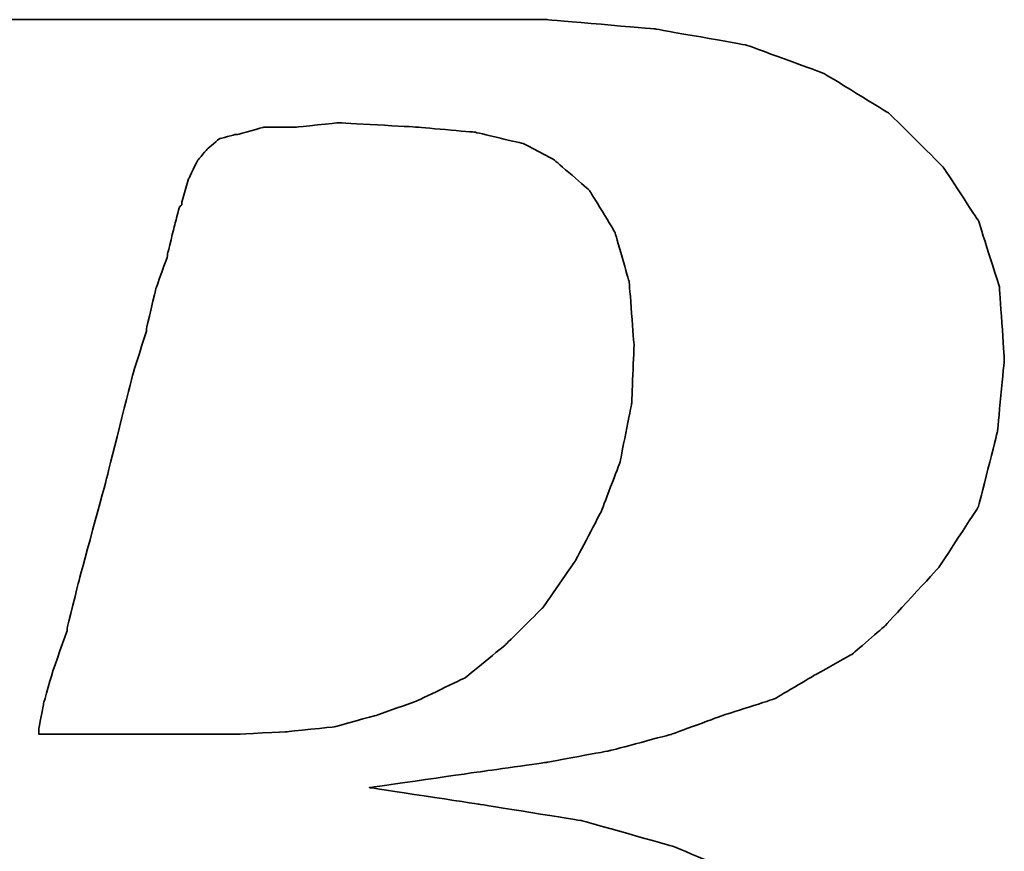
# Model space of a CAD drawing. Header units: millimetres. Extents: x 350 to 654, y 434 to 536.
# Tile 28 of 48: x 563.98 to 565.92, y 465.55 to 467.19. Entities that reach past the tile are written whole.
import ezdxf

# ---------------------------------------------------------------- set-up
doc = ezdxf.new("R2010")
doc.units = ezdxf.units.MM
doc.header["$LTSCALE"] = 0.15
doc.layers.add('DIM', color=4, linetype='CONTINUOUS')
doc.layers.add('layer 1', color=7, linetype='CONTINUOUS')

# ---------------------------------------------------------------- blocks, each defined once
blk = doc.blocks.new('TBI MOTION logo(完整正式版)')
at = {"layer": 'layer 1', "color": 22, "lineweight": 35}
for points, knots in [([(-64.65375, -6.86375), (-64.65375, -6.86375), (-64.84375, -7.29625), (-64.84375, -7.29625), (-64.84375, -7.29625), (-64.84375, -7.29625), (-64.86875, -7.34375), (-64.86875, -7.34375), (-64.86875, -7.34375), (-64.86875, -7.34375), (-64.86875, -7.36875), (-64.86875, -7.36875), (-64.86875, -7.36875), (-64.86875, -7.36875), (-65.15375, -7.65375), (-65.15375, -7.65375), (-65.15375, -7.65375), (-65.15375, -7.65375), (-65.17875, -7.65375), (-65.17875, -7.65375), (-65.17875, -7.65375), (-65.17875, -7.65375), (-65.20375, -7.67875), (-65.20375, -7.67875), (-65.20375, -7.67875), (-65.20375, -7.67875), (-65.58875, -7.87125), (-65.58875, -7.87125), (-65.58875, -7.87125), (-65.58875, -7.87125), (-65.63375, -7.87125), (-65.63375, -7.87125), (-65.63375, -7.87125), (-65.63375, -7.87125), (-65.65875, -7.89375), (-65.65875, -7.89375), (-65.65875, -7.89375), (-65.65875, -7.89375), (-66.09375, -7.94375), (-66.09375, -7.94375), (-66.09375, -7.94375), (-66.09375, -7.94375), (-66.11375, -7.94375), (-66.11375, -7.94375), (-66.11375, -7.94375), (-66.11375, -7.94375), (-66.16375, -7.94375), (-66.16375, -7.94375), (-66.16375, -7.94375), (-66.16375, -7.94375), (-66.30875, -7.94375), (-66.30875, -7.94375), (-66.30875, -7.94375), (-66.30875, -7.94375), (-66.69375, -7.94375), (-66.69375, -7.94375), (-66.69375, -7.94375), (-66.69375, -7.94375), (-67.07375, -7.94375), (-67.07375, -7.94375), (-67.07375, -7.94375), (-67.07375, -7.94375), (-67.12375, -7.94375), (-67.12375, -7.94375), (-67.12375, -7.94375), (-67.12375, -7.94375), (-67.12375, -7.96625), (-67.12375, -7.96625), (-67.12375, -7.96625), (-67.12375, -7.96625), (-67.14875, -7.99125), (-67.14875, -7.99125), (-67.14875, -7.99125), (-67.14875, -7.99125), (-67.24375, -8.34875), (-67.24375, -8.34875), (-67.24375, -8.34875), (-67.24375, -8.34875), (-67.31375, -8.68625), (-67.31375, -8.68625), (-67.31375, -8.68625), (-67.31375, -8.68625), (-67.26875, -8.68625), (-67.26875, -8.68625), (-67.26875, -8.68625), (-67.26875, -8.68625), (-67.07375, -8.68625), (-67.07375, -8.68625), (-67.07375, -8.68625), (-67.07375, -8.68625), (-66.54875, -8.68625), (-66.54875, -8.68625), (-66.54875, -8.68625), (-66.54875, -8.68625), (-65.82625, -8.68625), (-65.82625, -8.68625), (-65.82625, -8.68625), (-65.82625, -8.68625), (-65.01375, -8.68625), (-65.01375, -8.68625), (-65.01375, -8.68625), (-65.01375, -8.68625), (-64.05375, -8.68625), (-64.05375, -8.68625), (-64.05375, -8.68625), (-64.05375, -8.68625), (-62.08375, -8.68625), (-62.08375, -8.68625), (-62.08375, -8.68625), (-62.08375, -8.68625), (-60.06875, -8.68625), (-60.06875, -8.68625), (-60.06875, -8.68625), (-60.06875, -8.68625), (-59.10875, -8.68625), (-59.10875, -8.68625), (-59.10875, -8.68625), (-59.10875, -8.68625), (-58.29375, -8.68625), (-58.29375, -8.68625), (-58.29375, -8.68625), (-58.29375, -8.68625), (-57.57375, -8.68625), (-57.57375, -8.68625), (-57.57375, -8.68625), (-57.57375, -8.68625), (-57.04875, -8.68625), (-57.04875, -8.68625), (-57.04875, -8.68625), (-57.04875, -8.68625), (-56.85375, -8.68625), (-56.85375, -8.68625), (-56.85375, -8.68625), (-56.85375, -8.68625), (-56.70875, -8.68625), (-56.70875, -8.68625), (-56.70875, -8.68625), (-56.70875, -8.68625), (-56.61375, -8.68625), (-56.61375, -8.68625), (-56.61375, -8.68625), (-56.61375, -8.68625), (-56.56875, -8.68625), (-56.56875, -8.68625), (-56.56875, -8.68625), (-56.56875, -8.68625), (-55.65375, -8.63875), (-55.65375, -8.63875), (-55.65375, -8.63875), (-55.65375, -8.63875), (-54.76875, -8.51875), (-54.76875, -8.51875), (-54.76875, -8.51875), (-54.76875, -8.51875), (-53.90375, -8.30375), (-53.90375, -8.30375), (-53.90375, -8.30375), (-53.90375, -8.30375), (-53.08875, -8.03875), (-53.08875, -8.03875), (-53.08875, -8.03875), (-53.08875, -8.03875), (-52.34375, -7.65375), (-52.34375, -7.65375), (-52.34375, -7.65375), (-52.34375, -7.65375), (-51.69875, -7.29625), (-51.69875, -7.29625), (-51.69875, -7.29625), (-51.69875, -7.29625), (-51.21875, -6.91125), (-51.21875, -6.91125), (-51.21875, -6.91125), (-51.21875, -6.91125), (-50.83375, -6.50375), (-50.83375, -6.50375), (-50.83375, -6.50375), (-50.83375, -6.50375), (-50.44875, -5.94875), (-50.44875, -5.94875), (-50.44875, -5.94875), (-50.44875, -5.94875), (-50.13875, -5.30375), (-50.13875, -5.30375), (-50.13875, -5.30375), (-50.13875, -5.30375), (-49.99375, -4.65375), (-49.99375, -4.65375), (-49.99375, -4.65375), (-49.99375, -4.65375), (-49.92375, -3.98375), (-49.92375, -3.98375), (-49.92375, -3.98375), (-49.92375, -3.98375), (-49.99375, -3.19374), (-49.99375, -3.19374), (-49.99375, -3.19374), (-49.99375, -3.19374), (-50.23374, -2.44874), (-50.23374, -2.44874), (-50.23374, -2.44874), (-50.23374, -2.44874), (-50.59375, -1.87374), (-50.59375, -1.87374), (-50.59375, -1.87374), (-50.59375, -1.87374), (-51.09875, -1.31874), (-51.09875, -1.31874), (-51.09875, -1.31874), (-51.09875, -1.31874), (-51.74375, -0.81875), (-51.74375, -0.81875), (-51.74375, -0.81875), (-51.74375, -0.81875), (-52.53875, -0.48125), (-52.53875, -0.48125), (-52.53875, -0.48125), (-52.53875, -0.48125), (-53.47375, -0.21875), (-53.47375, -0.21875), (-53.47375, -0.21875), (-53.47375, -0.21875), (-54.52875, -0.04874), (-54.52875, -0.04874), (-54.52875, -0.04874), (-54.52875, -0.04874), (-55.65375, 0.12125), (-55.65375, 0.12125), (-55.65375, 0.12125), (-55.65375, 0.12125), (-54.50375, 0.28624), (-54.50375, 0.28624), (-54.50375, 0.28624), (-54.50375, 0.28624), (-53.83375, 0.38124), (-53.83375, 0.38124), (-53.83375, 0.38124), (-53.83375, 0.38124), (-53.18375, 0.50125), (-53.18375, 0.50125), (-53.18375, 0.50125), (-53.18375, 0.50125), (-52.55875, 0.66874), (-52.55875, 0.66874), (-52.55875, 0.66874), (-52.55875, 0.66874), (-52.03375, 0.86124), (-52.03375, 0.86124), (-52.03375, 0.86124), (-52.03375, 0.86124), (-51.50374, 1.03124), (-51.50374, 1.03124), (-51.50374, 1.03124), (-51.50374, 1.03124), (-51.09875, 1.27125), (-51.09875, 1.27125), (-51.09875, 1.27125), (-51.09875, 1.27125), (-50.71375, 1.48624), (-50.71375, 1.48624), (-50.71375, 1.48624), (-50.71375, 1.48624), (-50.37625, 1.77625), (-50.37625, 1.77625), (-50.37625, 1.77625), (-50.37625, 1.77625), (-49.82375, 2.37625), (-49.82375, 2.37625), (-49.82375, 2.37625), (-49.82375, 2.37625), (-49.41875, 2.99625), (-49.41875, 2.99625), (-49.41875, 2.99625), (-49.41875, 2.99625), (-49.22375, 3.76625), (-49.22375, 3.76625), (-49.22375, 3.76625), (-49.22375, 3.76625), (-49.15375, 4.50874), (-49.15375, 4.50874), (-49.15375, 4.50874), (-49.15375, 4.50874), (-49.20375, 5.25125), (-49.20375, 5.25125), (-49.20375, 5.25125), (-49.20375, 5.25125), (-49.41875, 5.92625), (-49.41875, 5.92625), (-49.41875, 5.92625), (-49.41875, 5.92625), (-49.77875, 6.47625), (-49.77875, 6.47625), (-49.77875, 6.47625), (-49.77875, 6.47625), (-50.33125, 7.02624), (-50.33125, 7.02624), (-50.33125, 7.02624), (-50.33125, 7.02624), (-51.00125, 7.43625), (-51.00125, 7.43625), (-51.00125, 7.43625), (-51.00125, 7.43625), (-51.79375, 7.72625), (-51.79375, 7.72625), (-51.79375, 7.72625), (-51.79375, 7.72625), (-52.72875, 7.89124), (-52.72875, 7.89124), (-52.72875, 7.89124), (-52.72875, 7.89124), (-53.83375, 7.98625), (-53.83375, 7.98625), (-53.83375, 7.98625), (-53.83375, 7.98625), (-53.92875, 7.98625), (-53.92875, 7.98625), (-53.92875, 7.98625), (-53.92875, 7.98625), (-54.26375, 7.98625), (-54.26375, 7.98625), (-54.26375, 7.98625), (-54.26375, 7.98625), (-54.74375, 7.98625), (-54.74375, 7.98625), (-54.74375, 7.98625), (-54.74375, 7.98625), (-55.36875, 7.98625), (-55.36875, 7.98625), (-55.36875, 7.98625), (-55.36875, 7.98625), (-56.13375, 7.98625), (-56.13375, 7.98625), (-56.13375, 7.98625), (-56.13375, 7.98625), (-56.94875, 7.98625), (-56.94875, 7.98625), (-56.94875, 7.98625), (-56.94875, 7.98625), (-58.77625, 7.98625), (-58.77625, 7.98625), (-58.77625, 7.98625), (-58.77625, 7.98625), (-60.59875, 7.98625), (-60.59875, 7.98625), (-60.59875, 7.98625), (-60.59875, 7.98625), (-61.41375, 7.98625), (-61.41375, 7.98625), (-61.41375, 7.98625), (-61.41375, 7.98625), (-62.17875, 7.98625), (-62.17875, 7.98625), (-62.17875, 7.98625), (-62.17875, 7.98625), (-62.80375, 7.98625), (-62.80375, 7.98625), (-62.80375, 7.98625), (-62.80375, 7.98625), (-63.30625, 7.98625), (-63.30625, 7.98625), (-63.30625, 7.98625), (-63.30625, 7.98625), (-63.57375, 7.98625), (-63.57375, 7.98625), (-63.57375, 7.98625), (-63.57375, 7.98625), (-63.57375, 7.96375), (-63.57375, 7.96375), (-63.57375, 7.96375), (-63.57375, 7.96375), (-63.59875, 7.94125), (-63.59875, 7.94125), (-63.59875, 7.94125), (-63.59875, 7.94125), (-63.69375, 7.55625), (-63.69375, 7.55625), (-63.69375, 7.55625), (-63.69375, 7.55625), (-63.76375, 7.24624), (-63.76375, 7.24624), (-63.76375, 7.24624), (-63.76375, 7.24624), (-63.23875, 7.24624), (-63.23875, 7.24624), (-63.23875, 7.24624), (-63.23875, 7.24624), (-62.75875, 7.24624), (-62.75875, 7.24624), (-62.75875, 7.24624), (-62.75875, 7.24624), (-62.61125, 7.24624), (-62.61125, 7.24624), (-62.61125, 7.24624), (-62.61125, 7.24624), (-62.56625, 7.24624), (-62.56625, 7.24624), (-62.56625, 7.24624), (-62.56625, 7.24624), (-62.22875, 7.24624), (-62.22875, 7.24624), (-62.22875, 7.24624), (-62.22875, 7.24624), (-62.20375, 7.24624), (-62.20375, 7.24624), (-62.20375, 7.24624), (-62.20375, 7.24624), (-62.17875, 7.21875), (-62.17875, 7.21875), (-62.17875, 7.21875), (-62.17875, 7.21875), (-61.96375, 7.17125), (-61.96375, 7.17125), (-61.96375, 7.17125), (-61.96375, 7.17125), (-61.72375, 7.12624), (-61.72375, 7.12624), (-61.72375, 7.12624), (-61.72375, 7.12624), (-61.70375, 7.12624), (-61.70375, 7.12624), (-61.70375, 7.12624), (-61.70375, 7.12624), (-61.55875, 7.07624), (-61.55875, 7.07624), (-61.55875, 7.07624), (-61.55875, 7.07624), (-61.50875, 7.07624), (-61.50875, 7.07624), (-61.50875, 7.07624), (-61.50875, 7.07624), (-61.48375, 7.02624), (-61.48375, 7.02624), (-61.48375, 7.02624), (-61.48375, 7.02624), (-61.31875, 6.83375), (-61.31875, 6.83375), (-61.31875, 6.83375), (-61.31875, 6.83375), (-61.29375, 6.81125), (-61.29375, 6.81125), (-61.29375, 6.81125), (-61.29375, 6.81125), (-61.29375, 6.78625), (-61.29375, 6.78625), (-61.29375, 6.78625), (-61.29375, 6.78625), (-61.19875, 6.50124), (-61.19875, 6.50124), (-61.19875, 6.50124), (-61.19875, 6.50124), (-61.17375, 6.45124), (-61.17375, 6.45124), (-61.17375, 6.45124), (-61.17375, 6.45124), (-61.19875, 6.40625), (-61.19875, 6.40625), (-61.19875, 6.40625), (-61.19875, 6.40625), (-61.26875, 5.99624), (-61.26875, 5.99624), (-61.26875, 5.99624), (-61.26875, 5.99624), (-61.26875, 5.85125), (-61.26875, 5.85125), (-61.26875, 5.85125), (-61.26875, 5.85125), (-61.26875, 5.82625), (-61.26875, 5.82625), (-61.26875, 5.82625), (-61.26875, 5.82625), (-61.29375, 5.80625), (-61.29375, 5.80625), (-61.29375, 5.80625), (-61.29375, 5.80625), (-61.34125, 5.66125), (-61.34125, 5.66125), (-61.34125, 5.66125), (-61.34125, 5.66125), (-61.41375, 5.44625), (-61.41375, 5.44625), (-61.41375, 5.44625), (-61.41375, 5.44625), (-61.48375, 5.15625), (-61.48375, 5.15625), (-61.48375, 5.15625), (-61.48375, 5.15625), (-61.58375, 4.82124), (-61.58375, 4.82124), (-61.58375, 4.82124), (-61.58375, 4.82124), (-61.79875, 4.00375), (-61.79875, 4.00375), (-61.79875, 4.00375), (-61.79875, 4.00375), (-62.05875, 2.99625), (-62.05875, 2.99625), (-62.05875, 2.99625), (-62.05875, 2.99625), (-62.34875, 1.91625), (-62.34875, 1.91625), (-62.34875, 1.91625), (-62.34875, 1.91625), (-62.97375, -0.41124), (-62.97375, -0.41124), (-62.97375, -0.41124), (-62.97375, -0.41124), (-63.59875, -2.75875), (-63.59875, -2.75875), (-63.59875, -2.75875), (-63.59875, -2.75875), (-63.88375, -3.86374), (-63.88375, -3.86374), (-63.88375, -3.86374), (-63.88375, -3.86374), (-64.14875, -4.82374), (-64.14875, -4.82374), (-64.14875, -4.82374), (-64.14875, -4.82374), (-64.36375, -5.64125), (-64.36375, -5.64125), (-64.36375, -5.64125), (-64.36375, -5.64125), (-64.43625, -5.97625), (-64.43625, -5.97625), (-64.43625, -5.97625), (-64.43625, -5.97625), (-64.50875, -6.28625), (-64.50875, -6.28625), (-64.50875, -6.28625), (-64.50875, -6.28625), (-64.50875, -6.30875), (-64.50875, -6.30875), (-64.50875, -6.30875), (-64.50875, -6.30875), (-64.57875, -6.50375), (-64.57875, -6.50375), (-64.57875, -6.50375), (-64.57875, -6.50375), (-64.62875, -6.69625), (-64.62875, -6.69625), (-64.62875, -6.69625), (-64.62875, -6.69625), (-64.62875, -6.76875), (-64.62875, -6.76875), (-64.62875, -6.76875), (-64.62875, -6.76875), (-64.62875, -6.81375), (-64.62875, -6.81375), (-64.62875, -6.81375), (-64.62875, -6.81375), (-64.62875, -6.83875), (-64.62875, -6.83875), (-64.62875, -6.83875), (-64.62875, -6.83875), (-64.65375, -6.86375), (-64.65375, -6.86375)], [0, 0, 0, 0, 0.00719424, 0.00719424, 0.00719424, 0.00719425, 0.01438849, 0.01438849, 0.01438849, 0.0143885, 0.02158273, 0.02158273, 0.02158273, 0.02158274, 0.02877698, 0.02877698, 0.02877698, 0.02877699, 0.03597122, 0.03597122, 0.03597122, 0.03597123, 0.04316547, 0.04316547, 0.04316547, 0.04316548, 0.05035971, 0.05035971, 0.05035971, 0.05035972, 0.05755396, 0.05755396, 0.05755396, 0.05755397, 0.0647482, 0.0647482, 0.0647482, 0.06474821, 0.07194245, 0.07194245, 0.07194245, 0.07194246, 0.07913669, 0.07913669, 0.07913669, 0.0791367, 0.08633094, 0.08633094, 0.08633094, 0.08633095, 0.09352518, 0.09352518, 0.09352518, 0.09352519, 0.10071942, 0.10071942, 0.10071942, 0.10071943, 0.10791367, 0.10791367, 0.10791367, 0.10791368, 0.11510791, 0.11510791, 0.11510791, 0.11510792, 0.12230216, 0.12230216, 0.12230216, 0.12230217, 0.1294964, 0.1294964, 0.1294964, 0.12949641, 0.13669065, 0.13669065, 0.13669065, 0.13669066, 0.14388489, 0.14388489, 0.14388489, 0.1438849, 0.15107914, 0.15107914, 0.15107914, 0.15107915, 0.15827338, 0.15827338, 0.15827338, 0.15827339, 0.16546763, 0.16546763, 0.16546763, 0.16546764, 0.17266187, 0.17266187, 0.17266187, 0.17266188, 0.17985612, 0.17985612, 0.17985612, 0.17985613, 0.18705036, 0.18705036, 0.18705036, 0.18705037, 0.1942446, 0.1942446, 0.1942446, 0.19424461, 0.20143885, 0.20143885, 0.20143885, 0.20143886, 0.20863309, 0.20863309, 0.20863309, 0.2086331, 0.21582734, 0.21582734, 0.21582734, 0.21582735, 0.22302158, 0.22302158, 0.22302158, 0.22302159, 0.23021583, 0.23021583, 0.23021583, 0.23021584, 0.23741007, 0.23741007, 0.23741007, 0.23741008, 0.24460432, 0.24460432, 0.24460432, 0.24460433, 0.25179856, 0.25179856, 0.25179856, 0.25179857, 0.25899281, 0.25899281, 0.25899281, 0.25899282, 0.26618705, 0.26618705, 0.26618705, 0.26618706, 0.27338129, 0.27338129, 0.27338129, 0.2733813, 0.28057554, 0.28057554, 0.28057554, 0.28057555, 0.28776978, 0.28776978, 0.28776978, 0.28776979, 0.29496403, 0.29496403, 0.29496403, 0.29496404, 0.30215827, 0.30215827, 0.30215827, 0.30215828, 0.30935252, 0.30935252, 0.30935252, 0.30935253, 0.31654676, 0.31654676, 0.31654676, 0.31654677, 0.32374101, 0.32374101, 0.32374101, 0.32374102, 0.33093525, 0.33093525, 0.33093525, 0.33093526, 0.3381295, 0.3381295, 0.3381295, 0.33812951, 0.34532374, 0.34532374, 0.34532374, 0.34532375, 0.35251799, 0.35251799, 0.35251799, 0.352518, 0.35971223, 0.35971223, 0.35971223, 0.35971224, 0.36690647, 0.36690647, 0.36690647, 0.36690648, 0.37410072, 0.37410072, 0.37410072, 0.37410073, 0.38129496, 0.38129496, 0.38129496, 0.38129497, 0.38848921, 0.38848921, 0.38848921, 0.38848922, 0.39568345, 0.39568345, 0.39568345, 0.39568346, 0.4028777, 0.4028777, 0.4028777, 0.40287771, 0.41007194, 0.41007194, 0.41007194, 0.41007195, 0.41726619, 0.41726619, 0.41726619, 0.4172662, 0.42446043, 0.42446043, 0.42446043, 0.42446044, 0.43165468, 0.43165468, 0.43165468, 0.43165469, 0.43884892, 0.43884892, 0.43884892, 0.43884893, 0.44604317, 0.44604317, 0.44604317, 0.44604318, 0.45323741, 0.45323741, 0.45323741, 0.45323742, 0.46043165, 0.46043165, 0.46043165, 0.46043166, 0.4676259, 0.4676259, 0.4676259, 0.46762591, 0.47482014, 0.47482014, 0.47482014, 0.47482015, 0.48201439, 0.48201439, 0.48201439, 0.4820144, 0.48920863, 0.48920863, 0.48920863, 0.48920864, 0.49640288, 0.49640288, 0.49640288, 0.49640289, 0.50359712, 0.50359712, 0.50359712, 0.50359713, 0.51079137, 0.51079137, 0.51079137, 0.51079138, 0.51798561, 0.51798561, 0.51798561, 0.51798562, 0.52517986, 0.52517986, 0.52517986, 0.52517987, 0.5323741, 0.5323741, 0.5323741, 0.53237411, 0.53956835, 0.53956835, 0.53956835, 0.53956836, 0.54676259, 0.54676259, 0.54676259, 0.5467626, 0.55395683, 0.55395683, 0.55395683, 0.55395684, 0.56115108, 0.56115108, 0.56115108, 0.56115109, 0.56834532, 0.56834532, 0.56834532, 0.56834533, 0.57553957, 0.57553957, 0.57553957, 0.57553958, 0.58273381, 0.58273381, 0.58273381, 0.58273382, 0.58992806, 0.58992806, 0.58992806, 0.58992807, 0.5971223, 0.5971223, 0.5971223, 0.59712231, 0.60431655, 0.60431655, 0.60431655, 0.60431656, 0.61151079, 0.61151079, 0.61151079, 0.6115108, 0.61870504, 0.61870504, 0.61870504, 0.61870505, 0.62589928, 0.62589928, 0.62589928, 0.62589929, 0.63309353, 0.63309353, 0.63309353, 0.63309354, 0.64028777, 0.64028777, 0.64028777, 0.64028778, 0.64748201, 0.64748201, 0.64748201, 0.64748202, 0.65467626, 0.65467626, 0.65467626, 0.65467627, 0.6618705, 0.6618705, 0.6618705, 0.66187051, 0.66906475, 0.66906475, 0.66906475, 0.66906476, 0.67625899, 0.67625899, 0.67625899, 0.676259, 0.68345324, 0.68345324, 0.68345324, 0.68345325, 0.69064748, 0.69064748, 0.69064748, 0.69064749, 0.69784173, 0.69784173, 0.69784173, 0.69784174, 0.70503597, 0.70503597, 0.70503597, 0.70503598, 0.71223022, 0.71223022, 0.71223022, 0.71223023, 0.71942446, 0.71942446, 0.71942446, 0.71942447, 0.72661871, 0.72661871, 0.72661871, 0.72661872, 0.73381295, 0.73381295, 0.73381295, 0.73381296, 0.74100719, 0.74100719, 0.74100719, 0.7410072, 0.74820144, 0.74820144, 0.74820144, 0.74820145, 0.75539568, 0.75539568, 0.75539568, 0.75539569, 0.76258993, 0.76258993, 0.76258993, 0.76258994, 0.76978417, 0.76978417, 0.76978417, 0.76978418, 0.77697842, 0.77697842, 0.77697842, 0.77697843, 0.78417266, 0.78417266, 0.78417266, 0.78417267, 0.79136691, 0.79136691, 0.79136691, 0.79136692, 0.79856115, 0.79856115, 0.79856115, 0.79856116, 0.8057554, 0.8057554, 0.8057554, 0.80575541, 0.81294964, 0.81294964, 0.81294964, 0.81294965, 0.82014388, 0.82014388, 0.82014388, 0.82014389, 0.82733813, 0.82733813, 0.82733813, 0.82733814, 0.83453237, 0.83453237, 0.83453237, 0.83453238, 0.84172662, 0.84172662, 0.84172662, 0.84172663, 0.84892086, 0.84892086, 0.84892086, 0.84892087, 0.85611511, 0.85611511, 0.85611511, 0.85611512, 0.86330935, 0.86330935, 0.86330935, 0.86330936, 0.8705036, 0.8705036, 0.8705036, 0.87050361, 0.87769784, 0.87769784, 0.87769784, 0.87769785, 0.88489209, 0.88489209, 0.88489209, 0.8848921, 0.89208633, 0.89208633, 0.89208633, 0.89208634, 0.89928058, 0.89928058, 0.89928058, 0.89928059, 0.90647482, 0.90647482, 0.90647482, 0.90647483, 0.91366906, 0.91366906, 0.91366906, 0.91366907, 0.92086331, 0.92086331, 0.92086331, 0.92086332, 0.92805755, 0.92805755, 0.92805755, 0.92805756, 0.9352518, 0.9352518, 0.9352518, 0.93525181, 0.94244604, 0.94244604, 0.94244604, 0.94244605, 0.94964029, 0.94964029, 0.94964029, 0.9496403, 0.95683453, 0.95683453, 0.95683453, 0.95683454, 0.96402878, 0.96402878, 0.96402878, 0.96402879, 0.97122302, 0.97122302, 0.97122302, 0.97122303, 0.97841727, 0.97841727, 0.97841727, 0.97841728, 0.98561151, 0.98561151, 0.98561151, 0.98561152, 0.99280576, 0.99280576, 0.99280576, 0.99280577, 1, 1, 1, 1]), ([(-57.50375, 6.35625), (-57.50375, 6.35625), (-57.57375, 6.11625), (-57.57375, 6.11625), (-57.57375, 6.11625), (-57.57375, 6.11625), (-57.57375, 6.09125), (-57.57375, 6.09125), (-57.57375, 6.09125), (-57.57375, 6.09125), (-57.59875, 6.06625), (-57.59875, 6.06625), (-57.59875, 6.06625), (-57.59875, 6.06625), (-57.64875, 5.87625), (-57.64875, 5.87625), (-57.64875, 5.87625), (-57.64875, 5.87625), (-57.71875, 5.58875), (-57.71875, 5.58875), (-57.71875, 5.58875), (-57.71875, 5.58875), (-57.71875, 5.56625), (-57.71875, 5.56625), (-57.71875, 5.56625), (-57.71875, 5.56625), (-57.83875, 5.23125), (-57.83875, 5.23125), (-57.83875, 5.23125), (-57.83875, 5.23125), (-57.93625, 4.82124), (-57.93625, 4.82124), (-57.93625, 4.82124), (-57.93625, 4.82124), (-57.93625, 4.79624), (-57.93625, 4.79624), (-57.93625, 4.79624), (-57.93625, 4.79624), (-58.07875, 4.34125), (-58.07875, 4.34125), (-58.07875, 4.34125), (-58.07875, 4.34125), (-58.34375, 3.28625), (-58.34375, 3.28625), (-58.34375, 3.28625), (-58.34375, 3.28625), (-58.62875, 2.23124), (-58.62875, 2.23124), (-58.62875, 2.23124), (-58.62875, 2.23124), (-58.74875, 1.75125), (-58.74875, 1.75125), (-58.74875, 1.75125), (-58.74875, 1.75125), (-58.74875, 1.72625), (-58.74875, 1.72625), (-58.74875, 1.72625), (-58.74875, 1.72625), (-58.89375, 1.31625), (-58.89375, 1.31625), (-58.89375, 1.31625), (-58.89375, 1.31625), (-58.98875, 0.98124), (-58.98875, 0.98124), (-58.98875, 0.98124), (-58.98875, 0.98124), (-59.03875, 0.71625), (-59.03875, 0.71625), (-59.03875, 0.71625), (-59.03875, 0.71625), (-59.03875, 0.66874), (-59.03875, 0.66874), (-59.03875, 0.66874), (-59.03875, 0.66874), (-58.91875, 0.66874), (-58.91875, 0.66874), (-58.91875, 0.66874), (-58.91875, 0.66874), (-58.53375, 0.66874), (-58.53375, 0.66874), (-58.53375, 0.66874), (-58.53375, 0.66874), (-58.10375, 0.66874), (-58.10375, 0.66874), (-58.10375, 0.66874), (-58.10375, 0.66874), (-57.66875, 0.66874), (-57.66875, 0.66874), (-57.66875, 0.66874), (-57.66875, 0.66874), (-57.33375, 0.66874), (-57.33375, 0.66874), (-57.33375, 0.66874), (-57.33375, 0.66874), (-57.09375, 0.66874), (-57.09375, 0.66874), (-57.09375, 0.66874), (-57.09375, 0.66874), (-56.99875, 0.66874), (-56.99875, 0.66874), (-56.99875, 0.66874), (-56.99875, 0.66874), (-56.49375, 0.69374), (-56.49375, 0.69374), (-56.49375, 0.69374), (-56.49375, 0.69374), (-56.01375, 0.74374), (-56.01375, 0.74374), (-56.01375, 0.74374), (-56.01375, 0.74374), (-55.58375, 0.86124), (-55.58375, 0.86124), (-55.58375, 0.86124), (-55.58375, 0.86124), (-55.17375, 1.00624), (-55.17375, 1.00624), (-55.17375, 1.00624), (-55.17375, 1.00624), (-54.67375, 1.24625), (-54.67375, 1.24625), (-54.67375, 1.24625), (-54.67375, 1.24625), (-54.26375, 1.58124), (-54.26375, 1.58124), (-54.26375, 1.58124), (-54.26375, 1.58124), (-53.87875, 1.96374), (-53.87875, 1.96374), (-53.87875, 1.96374), (-53.87875, 1.96374), (-53.54375, 2.44625), (-53.54375, 2.44625), (-53.54375, 2.44625), (-53.54375, 2.44625), (-53.27875, 2.95125), (-53.27875, 2.95125), (-53.27875, 2.95125), (-53.27875, 2.95125), (-53.08875, 3.45124), (-53.08875, 3.45124), (-53.08875, 3.45124), (-53.08875, 3.45124), (-52.96875, 4.05124), (-52.96875, 4.05124), (-52.96875, 4.05124), (-52.96875, 4.05124), (-52.94375, 4.65125), (-52.94375, 4.65125), (-52.94375, 4.65125), (-52.94375, 4.65125), (-52.99375, 5.30125), (-52.99375, 5.30125), (-52.99375, 5.30125), (-52.99375, 5.30125), (-53.13875, 5.80625), (-53.13875, 5.80625), (-53.13875, 5.80625), (-53.13875, 5.80625), (-53.39875, 6.23625), (-53.39875, 6.23625), (-53.39875, 6.23625), (-53.39875, 6.23625), (-53.75875, 6.54875), (-53.75875, 6.54875), (-53.75875, 6.54875), (-53.75875, 6.54875), (-54.07375, 6.71625), (-54.07375, 6.71625), (-54.07375, 6.71625), (-54.07375, 6.71625), (-54.57375, 6.83375), (-54.57375, 6.83375), (-54.57375, 6.83375), (-54.57375, 6.83375), (-55.17375, 6.88625), (-55.17375, 6.88625), (-55.17375, 6.88625), (-55.17375, 6.88625), (-55.96875, 6.93125), (-55.96875, 6.93125), (-55.96875, 6.93125), (-55.96875, 6.93125), (-56.39875, 6.88625), (-56.39875, 6.88625), (-56.39875, 6.88625), (-56.39875, 6.88625), (-56.42125, 6.88625), (-56.42125, 6.88625), (-56.42125, 6.88625), (-56.42125, 6.88625), (-56.73375, 6.88625), (-56.73375, 6.88625), (-56.73375, 6.88625), (-56.73375, 6.88625), (-56.99875, 6.81125), (-56.99875, 6.81125), (-56.99875, 6.81125), (-56.99875, 6.81125), (-57.02375, 6.81125), (-57.02375, 6.81125), (-57.02375, 6.81125), (-57.02375, 6.81125), (-57.18875, 6.76625), (-57.18875, 6.76625), (-57.18875, 6.76625), (-57.18875, 6.76625), (-57.30875, 6.66625), (-57.30875, 6.66625), (-57.30875, 6.66625), (-57.30875, 6.66625), (-57.40875, 6.54875), (-57.40875, 6.54875), (-57.40875, 6.54875), (-57.40875, 6.54875), (-57.50375, 6.35625), (-57.50375, 6.35625)], [0, 0, 0, 0, 0.01851852, 0.01851852, 0.01851852, 0.01851853, 0.03703704, 0.03703704, 0.03703704, 0.03703705, 0.05555556, 0.05555556, 0.05555556, 0.05555557, 0.07407407, 0.07407407, 0.07407407, 0.07407408, 0.09259259, 0.09259259, 0.09259259, 0.0925926, 0.11111111, 0.11111111, 0.11111111, 0.11111112, 0.12962963, 0.12962963, 0.12962963, 0.12962964, 0.14814815, 0.14814815, 0.14814815, 0.14814816, 0.16666667, 0.16666667, 0.16666667, 0.16666668, 0.18518519, 0.18518519, 0.18518519, 0.1851852, 0.2037037, 0.2037037, 0.2037037, 0.20370371, 0.22222222, 0.22222222, 0.22222222, 0.22222223, 0.24074074, 0.24074074, 0.24074074, 0.24074075, 0.25925926, 0.25925926, 0.25925926, 0.25925927, 0.27777778, 0.27777778, 0.27777778, 0.27777779, 0.2962963, 0.2962963, 0.2962963, 0.29629631, 0.31481481, 0.31481481, 0.31481481, 0.31481482, 0.33333333, 0.33333333, 0.33333333, 0.33333334, 0.35185185, 0.35185185, 0.35185185, 0.35185186, 0.37037037, 0.37037037, 0.37037037, 0.37037038, 0.38888889, 0.38888889, 0.38888889, 0.3888889, 0.40740741, 0.40740741, 0.40740741, 0.40740742, 0.42592593, 0.42592593, 0.42592593, 0.42592594, 0.44444444, 0.44444444, 0.44444444, 0.44444445, 0.46296296, 0.46296296, 0.46296296, 0.46296297, 0.48148148, 0.48148148, 0.48148148, 0.48148149, 0.5, 0.5, 0.5, 0.50000001, 0.51851852, 0.51851852, 0.51851852, 0.51851853, 0.53703704, 0.53703704, 0.53703704, 0.53703705, 0.55555556, 0.55555556, 0.55555556, 0.55555557, 0.57407407, 0.57407407, 0.57407407, 0.57407408, 0.59259259, 0.59259259, 0.59259259, 0.5925926, 0.61111111, 0.61111111, 0.61111111, 0.61111112, 0.62962963, 0.62962963, 0.62962963, 0.62962964, 0.64814815, 0.64814815, 0.64814815, 0.64814816, 0.66666667, 0.66666667, 0.66666667, 0.66666668, 0.68518519, 0.68518519, 0.68518519, 0.6851852, 0.7037037, 0.7037037, 0.7037037, 0.70370371, 0.72222222, 0.72222222, 0.72222222, 0.72222223, 0.74074074, 0.74074074, 0.74074074, 0.74074075, 0.75925926, 0.75925926, 0.75925926, 0.75925927, 0.77777778, 0.77777778, 0.77777778, 0.77777779, 0.7962963, 0.7962963, 0.7962963, 0.79629631, 0.81481481, 0.81481481, 0.81481481, 0.81481482, 0.83333333, 0.83333333, 0.83333333, 0.83333334, 0.85185185, 0.85185185, 0.85185185, 0.85185186, 0.87037037, 0.87037037, 0.87037037, 0.87037038, 0.88888889, 0.88888889, 0.88888889, 0.8888889, 0.90740741, 0.90740741, 0.90740741, 0.90740742, 0.92592593, 0.92592593, 0.92592593, 0.92592594, 0.94444444, 0.94444444, 0.94444444, 0.94444445, 0.96296296, 0.96296296, 0.96296296, 0.96296297, 0.98148148, 0.98148148, 0.98148148, 0.98148149, 1, 1, 1, 1])]:
    blk.add_open_spline(points, degree=3, knots=knots, dxfattribs=at)

msp = doc.modelspace()

# ---------------------------------------------------------------- block references
at = {"layer": 'DIM', "color": 7, "xscale": 0.1927795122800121, "yscale": 0.1927795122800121, "zscale": 0.1927795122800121}
msp.add_blockref('TBI MOTION logo(完整正式版)', (575.3964, 465.6495), dxfattribs=at)

doc.saveas('drawing.dxf')
